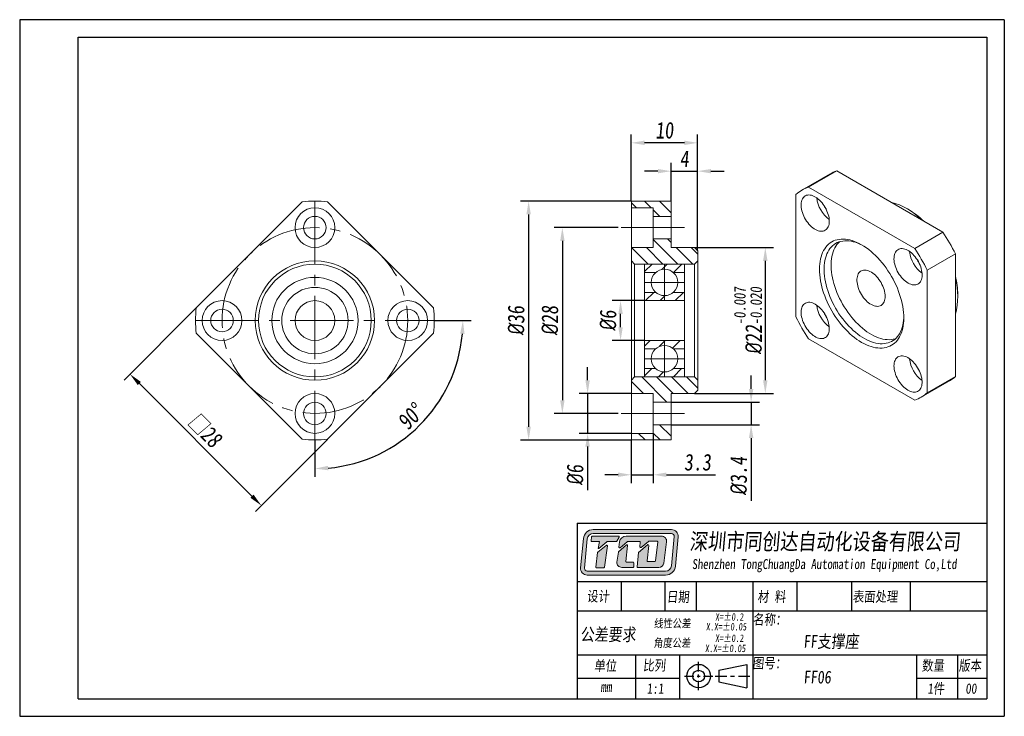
# Model space of a CAD drawing. Header units: millimetres. Extents: x 918 to 1066, y 130 to 235.
import ezdxf

# ---------------------------------------------------------------- set-up
doc = ezdxf.new("R2010")
doc.units = ezdxf.units.MM
doc.linetypes.add('CENTER2', pattern=[28.575, 19.05, -3.175, 3.175, -3.175])
doc.layers.get('0').update_dxf_attribs({"lineweight": 20})
for name, color, linetype, lineweight in [('中心线', 5, 'CENTER2', 13), ('外框', 7, 'Continuous', 25), ('文字', 3, 'Continuous', 18), ('标注', 1, 'Continuous', 13)]:
    doc.layers.add(name, color=color, linetype=linetype, lineweight=lineweight)
doc.styles.get("Standard").update_dxf_attribs({"font": 'SimSun.ttf', "width": 0.8, "oblique": 5})
doc.dimstyles.new('ISO-25', dxfattribs={"dimtxt": 2.5, "dimasz": 2, "dimexe": 1.25, "dimexo": 0, "dimtad": 1, "dimzin": 9, "dimdsep": 46, "dimtxsty": 'Standard', "dimcen": 2.5, "dimadec": 0, "dimazin": 2, "dimtfac": 1, "dimtix": 1, "dimtmove": 0, "dimatfit": 0, "dimfxl": 0, "dimarcsym": 0})
doc.dimstyles.new('ISO-25$2', dxfattribs={"dimtxt": 2.5, "dimasz": 2, "dimexe": 1.25, "dimexo": 0, "dimtad": 1, "dimzin": 9, "dimdsep": 46, "dimtxsty": 'Standard', "dimcen": 2.5, "dimadec": 0, "dimazin": 2, "dimtfac": 1, "dimtix": 1, "dimtmove": 0, "dimatfit": 0, "dimfxl": 0, "dimarcsym": 0})

# ---------------------------------------------------------------- blocks, each defined once
blk = doc.blocks.new('Y')
at = {"lineweight": 30}
for p, q in [((-4136.76, 2009.27), (-3862.74, 2009.27)), ((-4154.44, 2003.97), (-3857.44, 2003.97)), ((-4154.44, 2003.97), (-3857.44, 2003.97))]:
    blk.add_line(p, q, dxfattribs=at)
for points in [[(-3857.44, 2213.99), (-4154.44, 2213.99), (-4154.44, 2003.97)], [(-4136.76, 2009.27), (-4136.76, 2208.69), (-3862.74, 2208.69)]]:
    blk.add_lwpolyline(points, dxfattribs=at)
blk = doc.blocks.new('W')
at = {"lineweight": 30}
for p, q in [((-3857.44, 2213.99), (-3857.44, 2003.97)), ((-3857.44, 2213.99), (-3857.44, 2003.97)), ((-3862.74, 2208.69), (-3862.74, 2009.27))]:
    blk.add_line(p, q, dxfattribs=at)
blk.add_blockref('Y', (0, 0))
blk = doc.blocks.new('*D12')
at = {"layer": 'Defpoints', "color": 0, "transparency": 16777216}
for p in [(944.42, 191.57), (964.21, 171.77), (954.24, 161.8)]:
    blk.add_point(p, dxfattribs=at)
at = {"layer": '标注', "color": 0, "lineweight": -2, "transparency": 16777216}
for p, q in [((944.42, 191.57), (933.55, 180.71)), ((935.85, 180.18), (952.82, 163.21)), ((964.21, 171.77), (953.35, 160.91))]:
    blk.add_line(p, q, dxfattribs=at)
at = {"layer": '标注', "color": 0, "transparency": 16777216}
for points in [[(936.09, 180.42), (935.62, 179.94), (934.44, 181.59)], [(953.06, 163.45), (952.59, 162.97), (954.24, 161.8)]]:
    blk.add_solid(points, dxfattribs=at)
at = {"layer": '标注', "color": 0, "transparency": 16777216, "insert": (945.74, 173.1), "char_height": 2.5, "attachment_point": 5, "rotation": 315}
blk.add_mtext('□28', dxfattribs=at)
blk = doc.blocks.new('*D13')
at = {"layer": 'Defpoints', "color": 0, "transparency": 16777216}
for p in [(1010.02, 216.45), (1010.02, 207.67), (1020.02, 200.17)]:
    blk.add_point(p, dxfattribs=at)
at = {"layer": '标注', "color": 0, "lineweight": -2, "transparency": 16777216}
for p, q in [((1010.02, 207.67), (1010.02, 217.7)), ((1020.02, 200.17), (1020.02, 217.7)), ((1018.02, 216.45), (1012.02, 216.45))]:
    blk.add_line(p, q, dxfattribs=at)
at = {"layer": '标注', "color": 0, "transparency": 16777216}
for points in [[(1012.02, 216.79), (1012.02, 216.12), (1010.02, 216.45)], [(1018.02, 216.79), (1018.02, 216.12), (1020.02, 216.45)]]:
    blk.add_solid(points, dxfattribs=at)
at = {"layer": '标注', "color": 0, "transparency": 16777216, "insert": (1015.02, 218.33), "char_height": 2.5, "attachment_point": 5}
blk.add_mtext('10', dxfattribs=at)
blk = doc.blocks.new('*D14')
at = {"layer": 'Defpoints', "color": 0, "transparency": 16777216}
for p in [(1020.02, 212.18), (1016.02, 207.67), (1020.02, 200.17)]:
    blk.add_point(p, dxfattribs=at)
at = {"layer": '标注', "color": 0, "lineweight": -2, "transparency": 16777216}
for p, q in [((1016.02, 207.67), (1016.02, 213.43)), ((1020.02, 200.17), (1020.02, 213.43)), ((1014.02, 212.18), (1012.02, 212.18)), ((1016.02, 212.18), (1020.02, 212.18)), ((1022.02, 212.18), (1024.02, 212.18))]:
    blk.add_line(p, q, dxfattribs=at)
at = {"layer": '标注', "color": 0, "transparency": 16777216}
for points in [[(1014.02, 212.51), (1014.02, 211.85), (1016.02, 212.18)], [(1022.02, 212.51), (1022.02, 211.85), (1020.02, 212.18)]]:
    blk.add_solid(points, dxfattribs=at)
at = {"layer": '标注', "color": 0, "transparency": 16777216, "insert": (1018.02, 214.05), "char_height": 2.5, "attachment_point": 5}
blk.add_mtext('4', dxfattribs=at)
blk = doc.blocks.new('*D15')
at = {"layer": 'Defpoints', "color": 0, "transparency": 16777216}
for p in [(1010.02, 207.67), (994.54, 171.67), (1010.02, 171.67)]:
    blk.add_point(p, dxfattribs=at)
at = {"layer": '标注', "color": 0, "lineweight": -2, "transparency": 16777216}
for p, q in [((1010.02, 207.67), (993.29, 207.67)), ((994.54, 205.67), (994.54, 173.67)), ((1010.02, 171.67), (993.29, 171.67))]:
    blk.add_line(p, q, dxfattribs=at)
at = {"layer": '标注', "color": 0, "transparency": 16777216}
for points in [[(994.2, 205.67), (994.87, 205.67), (994.54, 207.67)], [(994.2, 173.67), (994.87, 173.67), (994.54, 171.67)]]:
    blk.add_solid(points, dxfattribs=at)
at = {"layer": '标注', "color": 0, "transparency": 16777216, "insert": (992.66, 189.67), "char_height": 2.5, "attachment_point": 5, "rotation": 90}
blk.add_mtext('{\\fISOCPEUR|b0|i0|c0|p34;%%C}36', dxfattribs=at)
blk = doc.blocks.new('*D16')
at = {"layer": 'Defpoints', "color": 0, "transparency": 16777216}
for p in [(1008.02, 203.67), (999.62, 175.67), (1008.02, 175.67)]:
    blk.add_point(p, dxfattribs=at)
at = {"layer": '标注', "color": 0, "lineweight": -2, "transparency": 16777216}
for p, q in [((1008.02, 203.67), (998.37, 203.67)), ((999.62, 201.67), (999.62, 177.67)), ((1008.02, 175.67), (998.37, 175.67))]:
    blk.add_line(p, q, dxfattribs=at)
at = {"layer": '标注', "color": 0, "transparency": 16777216}
for points in [[(999.29, 201.67), (999.96, 201.67), (999.62, 203.67)], [(999.29, 177.67), (999.96, 177.67), (999.62, 175.67)]]:
    blk.add_solid(points, dxfattribs=at)
at = {"layer": '标注', "color": 0, "transparency": 16777216, "insert": (997.75, 189.67), "char_height": 2.5, "attachment_point": 5, "rotation": 90}
blk.add_mtext('{\\fISOCPEUR|b0|i0|c0|p34;%%C}28', dxfattribs=at)
blk = doc.blocks.new('*D17')
at = {"layer": 'Defpoints', "color": 0, "transparency": 16777216}
for p in [(1019.52, 200.67), (1019.52, 178.67), (1030.22, 178.67)]:
    blk.add_point(p, dxfattribs=at)
at = {"layer": '标注', "color": 0, "lineweight": -2, "transparency": 16777216}
for p, q in [((1019.52, 200.67), (1031.47, 200.67)), ((1030.22, 198.67), (1030.22, 180.67)), ((1019.52, 178.67), (1031.47, 178.67))]:
    blk.add_line(p, q, dxfattribs=at)
at = {"layer": '标注', "color": 0, "transparency": 16777216}
for points in [[(1029.88, 198.67), (1030.55, 198.67), (1030.22, 200.67)], [(1029.88, 180.67), (1030.55, 180.67), (1030.22, 178.67)]]:
    blk.add_solid(points, dxfattribs=at)
at = {"layer": '标注', "color": 0, "transparency": 16777216, "insert": (1027.6, 189.67), "char_height": 2.5, "attachment_point": 5, "rotation": 90}
blk.add_mtext('{\\fISOCPEUR|b0|i0|c0|p34;%%C}22{\\H0.7x;\\S-0.007^ -0.020;}', dxfattribs=at)
blk = doc.blocks.new('*D18')
at = {"layer": 'Defpoints', "color": 0, "transparency": 16777216}
for p in [(1008.4, 192.67), (1012.02, 192.67), (1012.02, 186.67)]:
    blk.add_point(p, dxfattribs=at)
at = {"layer": '标注', "color": 0, "lineweight": -2, "transparency": 16777216}
for p, q in [((1012.02, 192.67), (1007.15, 192.67)), ((1008.4, 188.67), (1008.4, 190.67)), ((1012.02, 186.67), (1007.15, 186.67))]:
    blk.add_line(p, q, dxfattribs=at)
at = {"layer": '标注', "color": 0, "transparency": 16777216}
for points in [[(1008.06, 190.67), (1008.73, 190.67), (1008.4, 192.67)], [(1008.06, 188.67), (1008.73, 188.67), (1008.4, 186.67)]]:
    blk.add_solid(points, dxfattribs=at)
at = {"layer": '标注', "color": 0, "transparency": 16777216, "insert": (1006.52, 189.67), "char_height": 2.5, "attachment_point": 5, "rotation": 90}
blk.add_mtext('{\\fISOCPEUR|b0|i0|c0|p34;%%C}6', dxfattribs=at)
blk = doc.blocks.new('*D19')
at = {"layer": 'Defpoints', "color": 0, "transparency": 16777216}
for p in [(1016.02, 177.37), (1016.02, 173.97), (1028.08, 173.97)]:
    blk.add_point(p, dxfattribs=at)
at = {"layer": '标注', "color": 0, "lineweight": -2, "transparency": 16777216}
for p, q in [((1028.08, 179.37), (1028.08, 181.37)), ((1016.02, 177.37), (1029.33, 177.37)), ((1028.08, 177.37), (1028.08, 173.97)), ((1016.02, 173.97), (1029.33, 173.97)), ((1028.08, 171.97), (1028.08, 162.52))]:
    blk.add_line(p, q, dxfattribs=at)
at = {"layer": '标注', "color": 0, "transparency": 16777216}
for points in [[(1027.75, 179.37), (1028.42, 179.37), (1028.08, 177.37)], [(1027.75, 171.97), (1028.42, 171.97), (1028.08, 173.97)]]:
    blk.add_solid(points, dxfattribs=at)
at = {"layer": '标注', "color": 0, "transparency": 16777216, "insert": (1026.21, 166.25), "char_height": 2.5, "attachment_point": 5, "rotation": 90}
blk.add_mtext('{\\fISOCPEUR|b0|i0|c0|p34;%%C}3.4', dxfattribs=at)
blk = doc.blocks.new('*D20')
at = {"layer": 'Defpoints', "color": 0, "transparency": 16777216}
for p in [(1010.02, 178.67), (1003.43, 172.67), (1010.02, 172.67)]:
    blk.add_point(p, dxfattribs=at)
at = {"layer": '标注', "color": 0, "lineweight": -2, "transparency": 16777216}
for p, q in [((1003.43, 180.67), (1003.43, 182.67)), ((1010.02, 178.67), (1002.18, 178.67)), ((1003.43, 178.67), (1003.43, 172.67)), ((1010.02, 172.67), (1002.18, 172.67)), ((1003.43, 170.67), (1003.43, 164.12))]:
    blk.add_line(p, q, dxfattribs=at)
at = {"layer": '标注', "color": 0, "transparency": 16777216}
for points in [[(1003.09, 180.67), (1003.76, 180.67), (1003.43, 178.67)], [(1003.09, 170.67), (1003.76, 170.67), (1003.43, 172.67)]]:
    blk.add_solid(points, dxfattribs=at)
at = {"layer": '标注', "color": 0, "transparency": 16777216, "insert": (1001.55, 166.4), "char_height": 2.5, "attachment_point": 5, "rotation": 90}
blk.add_mtext('{\\fISOCPEUR|b0|i0|c0|p34;%%C}6', dxfattribs=at)
blk = doc.blocks.new('*D21')
at = {"layer": 'Defpoints', "color": 0, "transparency": 16777216}
for p in [(1013.32, 172.67), (1010.02, 171.67), (1010.02, 166.43)]:
    blk.add_point(p, dxfattribs=at)
at = {"layer": '标注', "color": 0, "lineweight": -2, "transparency": 16777216}
for p, q in [((1013.32, 172.67), (1013.32, 165.18)), ((1010.02, 171.67), (1010.02, 165.18)), ((1008.02, 166.43), (1006.02, 166.43)), ((1010.02, 166.43), (1013.32, 166.43)), ((1015.32, 166.43), (1022.71, 166.43))]:
    blk.add_line(p, q, dxfattribs=at)
at = {"layer": '标注', "color": 0, "transparency": 16777216}
for points in [[(1008.02, 166.77), (1008.02, 166.1), (1010.02, 166.43)], [(1015.32, 166.77), (1015.32, 166.1), (1013.32, 166.43)]]:
    blk.add_solid(points, dxfattribs=at)
at = {"layer": '标注', "color": 0, "transparency": 16777216, "insert": (1020.01, 168.31), "char_height": 2.5, "attachment_point": 5}
blk.add_mtext('3.3', dxfattribs=at)
blk = doc.blocks.new('*D22')
at = {"layer": 'Defpoints', "color": 0, "transparency": 16777216}
for p in [(962.32, 207.67), (944.32, 189.67), (980.32, 189.67), (962.32, 171.67), (973.47, 170.35)]:
    blk.add_point(p, dxfattribs=at)
at = {"layer": '标注', "color": 0, "lineweight": -2, "transparency": 16777216}
for p, q in [((980.32, 189.67), (985.88, 189.67)), ((962.32, 171.67), (962.32, 166.11))]:
    blk.add_line(p, q, dxfattribs=at)
blk.add_arc((962.32, 189.67), 22.32, 275.1365, 354.8635, dxfattribs=at)
at = {"layer": '标注', "color": 0, "transparency": 16777216}
for points in [[(984.21, 187.69), (984.88, 187.66), (984.63, 189.67)], [(964.33, 167.11), (964.3, 167.78), (962.32, 167.36)]]:
    blk.add_solid(points, dxfattribs=at)
at = {"layer": '标注', "color": 0, "transparency": 16777216, "insert": (976.77, 175.22), "char_height": 2.5, "attachment_point": 5, "rotation": 45}
blk.add_mtext('90°', dxfattribs=at)

msp = doc.modelspace()

# ---------------------------------------------------------------- hatches: boundary and pattern name
at = {"layer": '文字'}
h = msp.add_hatch(color=256, dxfattribs=at)
h.dxf.hatch_style = 1
h.paths.add_polyline_path([(1016.08, 158.168), (1004.279, 158.168, 0.3871904), (1002.788, 156.81), (1002.376, 152.398, 0.4417631), (1003.37, 151.307), (1015.178, 151.307, 0.3876272), (1016.668, 152.668), (1017.074, 157.079, 0.4413093)])
h.paths.add_polyline_path([(1016.08, 157.569, -0.4413093), (1016.477, 157.134), (1016.072, 152.722, -0.3876272), (1015.178, 151.906), (1003.37, 151.906, -0.4417631), (1002.972, 152.343), (1003.384, 156.755, -0.3871904), (1004.279, 157.569)], flags=16)
h.paths.add_polyline_path([(1008.095, 157.185, -0.5692565), (1008.183, 157.038), (1007.848, 156.421, -0.2751589), (1007.76, 156.369), (1006.415, 156.369, 0.1785487), (1006.35, 156.345), (1005.129, 155.302), (1005.043, 155.302), (1005.238, 156.37), (1004.053, 156.37, -0.4551699), (1003.954, 156.484), (1004.038, 157.089, -0.3736999), (1004.136, 157.175)], flags=0)
h.paths.add_polyline_path([(1006.247, 155.793, -0.6728841), (1006.407, 155.701), (1005.975, 152.5, -0.3754282), (1005.876, 152.413), (1004.784, 152.413, -0.4451596), (1004.685, 152.523), (1004.914, 154.711, -0.2032664), (1004.952, 154.779)], flags=0)
h.paths.add_polyline_path([(1009.242, 157.185), (1014.585, 157.185, -0.4535474), (1015.327, 156.338), (1014.898, 153.123, -0.3759441), (1014.157, 152.473), (1010.989, 152.473, -0.443757), (1010.889, 152.583), (1011.103, 154.716), (1012.474, 155.88, -0.6781546), (1012.638, 155.793), (1012.384, 153.47, 0.4464345), (1012.483, 153.36), (1013.543, 153.36, 0.3783283), (1013.642, 153.447), (1013.998, 156.301, 0.4510331), (1013.899, 156.413), (1012.652, 156.413, 0.1736567), (1012.588, 156.39), (1011.481, 155.48, -0.6630003), (1011.318, 155.565), (1011.375, 156.252, 0.4388203), (1011.276, 156.36), (1009.46, 156.36, 0.1753949), (1009.396, 156.337), (1008.316, 155.437, -0.6807563), (1008.153, 155.526), (1008.252, 156.312, -0.3779258)], flags=0)
h.paths.add_polyline_path([(1008.096, 154.814), (1009.303, 155.874, -0.6841835), (1009.468, 155.788), (1009.206, 153.377, 0.4462884), (1009.305, 153.267), (1010.273, 153.267, -0.4142136), (1010.373, 153.167), (1010.373, 152.573, -0.4142136), (1010.273, 152.473), (1008.58, 152.473, -0.4294817), (1007.832, 153.261), (1008.063, 154.754, -0.1758286)], flags=0)
h.paths.add_polyline_path([(1008.183, 157.038, 0.5692565), (1008.095, 157.185), (1004.136, 157.175, 0.3736999), (1004.038, 157.089), (1003.954, 156.484, 0.4551699), (1004.053, 156.37), (1005.238, 156.37), (1005.043, 155.302), (1005.129, 155.302), (1006.35, 156.345, -0.1785487), (1006.415, 156.369), (1007.76, 156.369, 0.2751589), (1007.848, 156.421)], flags=0)
h.paths.add_polyline_path([(1006.407, 155.701, 0.6728841), (1006.247, 155.793), (1004.952, 154.779, 0.2032664), (1004.914, 154.711), (1004.685, 152.523, 0.4451596), (1004.784, 152.413), (1005.876, 152.413, 0.3754282), (1005.975, 152.5)], flags=0)
h.paths.add_polyline_path([(1009.468, 155.788, 0.6841835), (1009.303, 155.874), (1008.096, 154.814, 0.1758286), (1008.063, 154.754), (1007.832, 153.261, 0.4294817), (1008.58, 152.473), (1010.273, 152.473, 0.4142136), (1010.373, 152.573), (1010.373, 153.167, 0.4142136), (1010.273, 153.267), (1009.305, 153.267, -0.4462884), (1009.206, 153.377)], flags=0)
h.paths.add_polyline_path([(1014.585, 157.185), (1009.242, 157.185, 0.3779258), (1008.252, 156.312), (1008.153, 155.526, 0.6807563), (1008.316, 155.437), (1009.396, 156.337, -0.1753949), (1009.46, 156.36), (1011.276, 156.36, -0.4388203), (1011.375, 156.252), (1011.318, 155.565, 0.6630003), (1011.481, 155.48), (1012.588, 156.39, -0.1736567), (1012.652, 156.413), (1013.899, 156.413, -0.4510331), (1013.998, 156.301), (1013.642, 153.447, -0.3783283), (1013.543, 153.36), (1012.483, 153.36, -0.4464345), (1012.384, 153.47), (1012.638, 155.793, 0.6781546), (1012.474, 155.88), (1011.103, 154.716), (1010.889, 152.583, 0.443757), (1010.989, 152.473), (1014.157, 152.473, 0.3759441), (1014.898, 153.123), (1015.327, 156.338, 0.4535474)], flags=0)
h = msp.add_hatch(color=256, dxfattribs=at)
h.dxf.hatch_style = 1
h.paths.add_polyline_path([(1008.183, 157.038, 0.5692565), (1008.095, 157.185), (1004.136, 157.175, 0.3736999), (1004.038, 157.089), (1003.954, 156.484, 0.4551699), (1004.053, 156.37), (1005.238, 156.37), (1005.043, 155.302), (1005.129, 155.302), (1006.35, 156.345, -0.1785487), (1006.415, 156.369), (1007.76, 156.369, 0.2751589), (1007.848, 156.421)])
h.paths.add_polyline_path([(1006.407, 155.701, 0.6728841), (1006.247, 155.793), (1004.952, 154.779, 0.2032664), (1004.914, 154.711), (1004.685, 152.523, 0.4451596), (1004.784, 152.413), (1005.876, 152.413, 0.3754282), (1005.975, 152.5)])
h.paths.add_polyline_path([(1009.468, 155.788, 0.6841835), (1009.303, 155.874), (1008.096, 154.814, 0.1758286), (1008.063, 154.754), (1007.832, 153.261, 0.4294817), (1008.58, 152.473), (1010.273, 152.473, 0.4142136), (1010.373, 152.573), (1010.373, 153.167, 0.4142136), (1010.273, 153.267), (1009.305, 153.267, -0.4462884), (1009.206, 153.377)])
h.paths.add_polyline_path([(1014.585, 157.185), (1009.242, 157.185, 0.3779258), (1008.252, 156.312), (1008.153, 155.526, 0.6807563), (1008.316, 155.437), (1009.396, 156.337, -0.1753949), (1009.46, 156.36), (1011.276, 156.36, -0.4388203), (1011.375, 156.252), (1011.318, 155.565, 0.6630003), (1011.481, 155.48), (1012.588, 156.39, -0.1736567), (1012.652, 156.413), (1013.899, 156.413, -0.4510331), (1013.998, 156.301), (1013.642, 153.447, -0.3783283), (1013.543, 153.36), (1012.483, 153.36, -0.4464345), (1012.384, 153.47), (1012.638, 155.793, 0.6781546), (1012.474, 155.88), (1011.103, 154.716), (1010.889, 152.583, 0.443757), (1010.989, 152.473), (1014.157, 152.473, 0.3759441), (1014.898, 153.123), (1015.327, 156.338, 0.4535474)])
at = {"layer": '标注'}
h = msp.add_hatch(dxfattribs=at)
h.set_pattern_fill('ANSI31', color=2, scale=0.5, angle=90)
h.set_pattern_definition([(135, (-142.2386, -41.2336), (-1.122532, -1.122532), [])])
h.paths.add_polyline_path([(1013.322, 205.372), (1016.022, 205.372), (1016.022, 207.672), (1010.022, 207.672), (1010.022, 206.672), (1013.322, 206.672)])
h.paths.add_polyline_path([(1013.322, 200.672), (1010.022, 200.672), (1010.022, 198.672), (1010.522, 198.172), (1012.022, 198.172), (1019.522, 198.172), (1020.022, 198.672), (1020.022, 200.172), (1019.522, 200.672), (1016.022, 200.672), (1016.022, 201.972), (1013.322, 201.972)])
h.paths.add_polyline_path([(1012.022, 181.172), (1010.522, 181.172), (1010.022, 180.672), (1010.022, 178.672), (1013.322, 178.672), (1013.322, 177.372), (1016.022, 177.372), (1016.022, 178.672), (1019.522, 178.672), (1020.022, 179.172), (1020.022, 180.672), (1019.522, 181.172)])
h.paths.add_polyline_path([(1013.322, 172.672), (1010.022, 172.672), (1010.022, 171.672), (1016.022, 171.672), (1016.022, 173.972), (1013.322, 173.972)])
h = msp.add_hatch(dxfattribs=at)
h.set_pattern_fill('ANSI31', color=2, scale=0.5)
h.set_pattern_definition([(45, (-142.2386, -41.2336), (-1.122532, 1.122532), [])])
h.paths.add_polyline_path([(1015.022, 198.172), (1012.022, 198.172), (1012.022, 196.922), (1013.699, 196.922, -0.1826758), (1015.022, 197.422)])
h.paths.add_polyline_path([(1018.022, 198.172), (1015.022, 198.172), (1015.022, 197.422, -0.1826758), (1016.344, 196.922), (1018.022, 196.922)])
h.paths.add_polyline_path([(1018.022, 193.922), (1016.344, 193.922, -0.1826758), (1015.022, 193.422), (1015.022, 192.672), (1018.022, 192.672)])
h.paths.add_polyline_path([(1015.022, 193.422, -0.1826758), (1013.699, 193.922), (1012.022, 193.922), (1012.022, 192.672), (1015.022, 192.672)])
h.paths.add_polyline_path([(1015.022, 186.672), (1012.022, 186.672), (1012.022, 185.422), (1013.699, 185.422, -0.1826758), (1015.022, 185.922)])
h.paths.add_polyline_path([(1018.022, 186.672), (1015.022, 186.672), (1015.022, 185.922, -0.1826758), (1016.344, 185.422), (1018.022, 185.422)])
h.paths.add_polyline_path([(1018.022, 182.422), (1016.344, 182.422, -0.1826758), (1015.022, 181.922), (1015.022, 181.172), (1018.022, 181.172)])
h.paths.add_polyline_path([(1015.022, 181.922, -0.1826758), (1013.699, 182.422), (1012.022, 182.422), (1012.022, 181.172), (1015.022, 181.172)])

# ---------------------------------------------------------------- linework, layer by layer
at = {"color": 7, "linetype": 'Continuous', "lineweight": 15}
for p, q in [((1039.985, 211.77), (1035.742, 209.321)), ((1036.741, 209.782), (1040.984, 212.231)), ((1056.984, 202.995), (1040.984, 212.231)), ((1052.741, 200.545), (1036.741, 209.782)), ((1034.842, 208.685), (1034.842, 190.209)), ((960.416, 207.572), (944.416, 191.572)), ((980.215, 191.572), (964.215, 207.572)), ((1010.022, 207.672), (1016.022, 207.672)), ((1010.022, 207.672), (1010.022, 206.672)), ((1013.322, 206.672), (1010.022, 206.672)), ((1010.022, 206.672), (1010.022, 200.672)), ((1013.322, 206.672), (1013.322, 205.372)), ((1016.022, 207.672), (1016.022, 205.372)), ((1051.813, 206.387), (1051.46, 206.591)), ((1016.022, 205.372), (1013.322, 205.372)), ((1013.322, 201.972), (1013.322, 205.372)), ((1016.022, 205.372), (1016.022, 201.972)), ((1013.322, 201.972), (1013.322, 200.672)), ((1013.322, 201.972), (1016.022, 201.972)), ((1016.022, 201.972), (1016.022, 200.672)), ((1052.741, 200.545), (1056.984, 202.995)), ((1010.022, 200.672), (1013.322, 200.672)), ((1010.022, 200.672), (1010.022, 198.672)), ((1016.022, 200.672), (1019.522, 200.672)), ((1020.022, 200.172), (1019.522, 200.672)), ((1020.022, 198.672), (1020.022, 200.172)), ((1054.641, 197.255), (1058.883, 199.705)), ((1058.883, 181.228), (1058.883, 199.705)), ((1010.022, 198.672), (1010.522, 198.172)), ((1010.022, 180.672), (1010.022, 198.672)), ((1010.522, 198.172), (1010.522, 181.172)), ((1012.022, 198.172), (1010.522, 198.172)), ((1019.522, 198.172), (1012.022, 198.172)), ((1012.022, 198.172), (1012.022, 192.672)), ((1018.022, 192.672), (1018.022, 198.172)), ((1019.522, 198.172), (1020.022, 198.672)), ((1019.522, 181.172), (1019.522, 198.172)), ((1020.022, 198.672), (1020.022, 180.672)), ((1013.699, 196.922), (1012.022, 196.922)), ((1018.022, 196.922), (1016.344, 196.922)), ((1054.641, 178.779), (1054.641, 197.255)), ((1013.699, 193.922), (1012.022, 193.922)), ((1018.022, 193.922), (1016.344, 193.922)), ((1059.237, 193.12), (1059.237, 193.528)), ((1018.022, 192.672), (1012.022, 192.672)), ((1012.022, 186.672), (1012.022, 192.672)), ((1018.022, 192.672), (1018.022, 186.672)), ((944.416, 187.773), (960.416, 171.773)), ((964.215, 171.773), (980.215, 187.773)), ((1012.022, 186.672), (1018.022, 186.672)), ((1012.022, 186.672), (1012.022, 181.172)), ((1018.022, 181.172), (1018.022, 186.672)), ((1036.741, 186.919), (1052.741, 177.682)), ((1013.699, 185.422), (1012.022, 185.422)), ((1018.022, 185.422), (1016.344, 185.422)), ((1010.522, 181.172), (1010.022, 180.672)), ((1010.522, 181.172), (1012.022, 181.172)), ((1013.699, 182.422), (1012.022, 182.422)), ((1012.022, 181.172), (1019.522, 181.172)), ((1018.022, 182.422), (1016.344, 182.422)), ((1020.022, 180.672), (1019.522, 181.172)), ((1054.641, 178.779), (1058.883, 181.228)), ((1010.022, 180.672), (1010.022, 178.672)), ((1020.022, 179.172), (1020.022, 180.672)), ((1053.74, 178.143), (1057.983, 180.592)), ((1013.322, 178.672), (1010.022, 178.672)), ((1010.022, 178.672), (1010.022, 172.672)), ((1013.322, 178.672), (1013.322, 177.372)), ((1019.522, 178.672), (1016.022, 178.672)), ((1016.022, 178.672), (1016.022, 177.372)), ((1019.522, 178.672), (1020.022, 179.172)), ((1016.022, 177.372), (1013.322, 177.372)), ((1013.322, 173.972), (1013.322, 177.372)), ((1016.022, 177.372), (1016.022, 173.972)), ((1013.322, 173.972), (1016.022, 173.972)), ((1013.322, 173.972), (1013.322, 172.672)), ((1016.022, 173.972), (1016.022, 171.672)), ((1010.022, 172.672), (1013.322, 172.672)), ((1010.022, 172.672), (1010.022, 171.672)), ((1010.022, 171.672), (1016.022, 171.672))]:
    msp.add_line(p, q, dxfattribs=at)
at = {"color": 7, "linetype": 'Continuous', "lineweight": 15, "flags": 128}
for points in [[(1039.863, 204.632), (1039.853, 204.874), (1039.823, 205.125), (1039.774, 205.383), (1039.706, 205.646), (1039.62, 205.91), (1039.516, 206.174), (1039.395, 206.436), (1039.259, 206.691), (1039.109, 206.939), (1038.946, 207.177), (1038.772, 207.402), (1038.588, 207.613), (1038.397, 207.808), (1038.199, 207.984), (1037.997, 208.141), (1037.792, 208.276), (1037.588, 208.388), (1037.384, 208.477), (1037.184, 208.542), (1036.989, 208.581), (1036.801, 208.595), (1036.622, 208.583), (1036.453, 208.546), (1036.297, 208.484), (1036.153, 208.397), (1036.025, 208.287), (1035.913, 208.154), (1035.817, 207.999), (1035.74, 207.825), (1035.682, 207.632), (1035.642, 207.422), (1035.622, 207.198), (1035.622, 206.961), (1035.642, 206.714), (1035.682, 206.459), (1035.74, 206.199), (1035.817, 205.935), (1035.913, 205.67), (1036.025, 205.407), (1036.153, 205.149), (1036.297, 204.897), (1036.453, 204.654), (1036.622, 204.422), (1036.801, 204.203), (1036.989, 204), (1037.184, 203.815), (1037.384, 203.648), (1037.588, 203.502), (1037.792, 203.378), (1037.997, 203.277), (1038.199, 203.2), (1038.397, 203.148), (1038.588, 203.122), (1038.772, 203.12), (1038.946, 203.145), (1039.109, 203.194), (1039.259, 203.269), (1039.395, 203.368), (1039.516, 203.49), (1039.62, 203.634), (1039.706, 203.798), (1039.774, 203.982), (1039.823, 204.184), (1039.853, 204.401), (1039.863, 204.632)], [(1051.105, 190.058), (1051.095, 189.652), (1051.065, 189.258), (1051.015, 188.879), (1050.946, 188.515), (1050.856, 188.167), (1050.748, 187.837), (1050.621, 187.526), (1050.475, 187.233), (1050.311, 186.962), (1050.13, 186.711), (1049.931, 186.483), (1049.717, 186.278), (1049.486, 186.096), (1049.241, 185.938), (1048.982, 185.804), (1048.709, 185.696), (1048.424, 185.613), (1048.127, 185.555), (1047.82, 185.523), (1047.502, 185.517), (1047.177, 185.537), (1046.843, 185.582), (1046.503, 185.653), (1046.157, 185.75), (1045.807, 185.872), (1045.454, 186.018), (1045.098, 186.189), (1044.741, 186.383), (1044.384, 186.601), (1044.029, 186.841), (1043.675, 187.102), (1043.325, 187.385), (1042.979, 187.687), (1042.639, 188.009), (1042.306, 188.348), (1041.98, 188.705), (1041.663, 189.077), (1041.355, 189.464), (1041.059, 189.865), (1040.773, 190.277), (1040.501, 190.7), (1040.241, 191.133), (1039.996, 191.575), (1039.766, 192.022), (1039.551, 192.476), (1039.353, 192.933), (1039.171, 193.393), (1039.007, 193.853), (1038.862, 194.314), (1038.734, 194.773), (1038.626, 195.228), (1038.537, 195.678), (1038.467, 196.123), (1038.417, 196.56), (1038.387, 196.988), (1038.377, 197.406), (1038.387, 197.812), (1038.417, 198.206), (1038.467, 198.585), (1038.537, 198.949), (1038.626, 199.297), (1038.734, 199.627), (1038.862, 199.939), (1039.007, 200.231), (1039.171, 200.502), (1039.353, 200.753), (1039.551, 200.981), (1039.766, 201.186), (1039.996, 201.368), (1040.241, 201.526), (1040.501, 201.66), (1040.773, 201.768), (1041.059, 201.851), (1041.355, 201.909), (1041.663, 201.941), (1041.98, 201.947), (1042.306, 201.927), (1042.639, 201.882), (1042.979, 201.811), (1043.325, 201.714), (1043.675, 201.592), (1044.029, 201.446), (1044.384, 201.275), (1044.741, 201.081), (1045.098, 200.863), (1045.454, 200.623), (1045.807, 200.362), (1046.157, 200.079), (1046.503, 199.777), (1046.843, 199.455), (1047.177, 199.116), (1047.502, 198.759), (1047.82, 198.387), (1048.127, 198), (1048.424, 197.6), (1048.709, 197.187), (1048.982, 196.764), (1049.241, 196.331), (1049.486, 195.89), (1049.717, 195.442), (1049.931, 194.988), (1050.13, 194.531), (1050.311, 194.071), (1050.475, 193.611), (1050.621, 193.15), (1050.748, 192.692), (1050.856, 192.236), (1050.946, 191.786), (1051.015, 191.341), (1051.065, 190.904), (1051.095, 190.476), (1051.105, 190.058)], [(1044.921, 200.974), (1044.835, 201.02), (1044.489, 201.191), (1044.146, 201.337), (1043.806, 201.459), (1043.47, 201.556), (1043.139, 201.628), (1042.815, 201.674), (1042.498, 201.695), (1042.19, 201.689), (1041.892, 201.658), (1041.604, 201.601), (1041.328, 201.519), (1041.064, 201.412), (1040.814, 201.279), (1040.578, 201.123), (1040.357, 200.942), (1040.152, 200.739), (1039.963, 200.512), (1039.791, 200.264), (1039.637, 199.995), (1039.501, 199.705), (1039.384, 199.397), (1039.285, 199.07), (1039.206, 198.726), (1039.147, 198.367), (1039.107, 197.992), (1039.087, 197.604), (1039.087, 197.204), (1039.107, 196.794), (1039.147, 196.373), (1039.206, 195.945), (1039.285, 195.51), (1039.384, 195.069), (1039.501, 194.625), (1039.637, 194.179), (1039.791, 193.731), (1039.963, 193.285), (1040.152, 192.84), (1040.357, 192.4), (1040.578, 191.964), (1040.814, 191.535), (1041.064, 191.114), (1041.328, 190.702), (1041.604, 190.301), (1041.892, 189.912), (1042.19, 189.537), (1042.498, 189.176), (1042.815, 188.831), (1043.139, 188.502), (1043.47, 188.192), (1043.806, 187.901), (1044.146, 187.63), (1044.489, 187.38), (1044.835, 187.152), (1045.181, 186.946), (1045.527, 186.764), (1045.872, 186.605), (1046.214, 186.471), (1046.553, 186.361), (1046.886, 186.277), (1047.214, 186.218), (1047.534, 186.185), (1047.847, 186.177), (1048.15, 186.195), (1048.443, 186.239), (1048.725, 186.309), (1048.995, 186.404), (1049.252, 186.524), (1049.495, 186.668), (1049.724, 186.837), (1049.937, 187.029), (1050.134, 187.244), (1050.314, 187.482), (1050.477, 187.74), (1050.622, 188.02), (1050.749, 188.319), (1050.857, 188.637), (1050.946, 188.972), (1051.016, 189.324), (1051.065, 189.691), (1051.095, 190.072), (1051.103, 190.267)], [(1041.409, 201.546), (1041.213, 201.351), (1041.024, 201.124), (1040.852, 200.876), (1040.698, 200.607), (1040.562, 200.318), (1040.445, 200.009), (1040.346, 199.682), (1040.267, 199.339), (1040.207, 198.979), (1040.167, 198.605), (1040.147, 198.217), (1040.147, 197.817), (1040.167, 197.406), (1040.207, 196.985), (1040.267, 196.557), (1040.346, 196.122), (1040.445, 195.681), (1040.562, 195.237), (1040.698, 194.791), (1040.852, 194.344), (1041.024, 193.897), (1041.213, 193.453), (1041.418, 193.012), (1041.639, 192.576), (1041.875, 192.147), (1042.125, 191.726), (1042.389, 191.314), (1042.665, 190.913), (1042.952, 190.525), (1043.251, 190.149), (1043.559, 189.788), (1043.875, 189.443), (1044.2, 189.115), (1044.53, 188.805), (1044.866, 188.514), (1045.207, 188.243), (1045.55, 187.993), (1045.896, 187.764), (1046.242, 187.559), (1046.588, 187.376), (1046.933, 187.217), (1047.275, 187.083), (1047.613, 186.974), (1047.947, 186.889), (1048.274, 186.83), (1048.595, 186.797), (1048.907, 186.789), (1049.21, 186.808), (1049.504, 186.852), (1049.786, 186.921), (1049.842, 186.938)], [(1051.741, 195.325), (1051.946, 195.218), (1052.149, 195.135), (1052.348, 195.077), (1052.541, 195.044), (1052.727, 195.036), (1052.904, 195.054), (1053.07, 195.098), (1053.223, 195.166), (1053.363, 195.259), (1053.487, 195.375), (1053.595, 195.514), (1053.686, 195.673), (1053.759, 195.853), (1053.813, 196.05), (1053.847, 196.263), (1053.862, 196.491), (1053.857, 196.73), (1053.832, 196.98), (1053.788, 197.236), (1053.725, 197.498), (1053.643, 197.762), (1053.543, 198.027), (1053.427, 198.289), (1053.295, 198.546), (1053.148, 198.796), (1052.988, 199.036), (1052.817, 199.265), (1052.635, 199.48), (1052.445, 199.679), (1052.249, 199.86), (1052.048, 200.021), (1051.844, 200.162), (1051.639, 200.28), (1051.435, 200.375), (1051.234, 200.446), (1051.037, 200.492), (1050.847, 200.512), (1050.666, 200.507), (1050.494, 200.476), (1050.334, 200.42), (1050.188, 200.339), (1050.056, 200.235), (1049.939, 200.107), (1049.84, 199.958), (1049.758, 199.788), (1049.694, 199.6), (1049.65, 199.394), (1049.625, 199.173), (1049.62, 198.939), (1049.635, 198.695), (1049.67, 198.442), (1049.724, 198.182), (1049.796, 197.919), (1049.887, 197.654), (1049.995, 197.391), (1050.12, 197.131), (1050.259, 196.877), (1050.413, 196.631), (1050.579, 196.396), (1050.755, 196.174), (1050.941, 195.967), (1051.135, 195.777), (1051.334, 195.606), (1051.536, 195.454), (1051.741, 195.325)], [(1048.277, 193.324), (1048.267, 193.093), (1048.237, 192.876), (1048.188, 192.675), (1048.12, 192.491), (1048.034, 192.326), (1047.93, 192.182), (1047.809, 192.06), (1047.673, 191.961), (1047.523, 191.886), (1047.36, 191.837), (1047.186, 191.812), (1047.003, 191.814), (1046.811, 191.84), (1046.613, 191.892), (1046.411, 191.969), (1046.207, 192.07), (1046.002, 192.194), (1045.798, 192.34), (1045.598, 192.507), (1045.403, 192.692), (1045.215, 192.895), (1045.036, 193.114), (1044.867, 193.346), (1044.711, 193.589), (1044.568, 193.841), (1044.439, 194.099), (1044.327, 194.362), (1044.232, 194.627), (1044.154, 194.891), (1044.096, 195.151), (1044.056, 195.406), (1044.037, 195.653), (1044.037, 195.89), (1044.056, 196.114), (1044.096, 196.324), (1044.154, 196.517), (1044.232, 196.691), (1044.327, 196.846), (1044.439, 196.979), (1044.568, 197.089), (1044.711, 197.176), (1044.867, 197.238), (1045.036, 197.275), (1045.215, 197.287), (1045.403, 197.273), (1045.598, 197.234), (1045.798, 197.169), (1046.002, 197.08), (1046.207, 196.968), (1046.411, 196.833), (1046.613, 196.676), (1046.811, 196.5), (1047.003, 196.305), (1047.186, 196.094), (1047.36, 195.869), (1047.523, 195.631), (1047.673, 195.383), (1047.809, 195.128), (1047.93, 194.867), (1048.034, 194.603), (1048.12, 194.338), (1048.188, 194.075), (1048.237, 193.817), (1048.267, 193.566), (1048.277, 193.324)], [(1037.741, 192.139), (1037.536, 192.246), (1037.334, 192.329), (1037.135, 192.387), (1036.941, 192.42), (1036.755, 192.428), (1036.579, 192.41), (1036.413, 192.366), (1036.259, 192.298), (1036.12, 192.205), (1035.995, 192.089), (1035.887, 191.95), (1035.796, 191.791), (1035.724, 191.611), (1035.67, 191.414), (1035.635, 191.201), (1035.62, 190.973), (1035.625, 190.734), (1035.65, 190.484), (1035.694, 190.228), (1035.758, 189.966), (1035.84, 189.702), (1035.939, 189.437), (1036.056, 189.175), (1036.188, 188.918), (1036.334, 188.668), (1036.494, 188.428), (1036.666, 188.199), (1036.847, 187.984), (1037.037, 187.785), (1037.234, 187.604), (1037.435, 187.443), (1037.639, 187.302), (1037.844, 187.184), (1038.048, 187.089), (1038.249, 187.018), (1038.445, 186.972), (1038.635, 186.952), (1038.817, 186.957), (1038.988, 186.988), (1039.148, 187.044), (1039.295, 187.125), (1039.427, 187.229), (1039.543, 187.357), (1039.643, 187.506), (1039.725, 187.676), (1039.788, 187.865), (1039.832, 188.07), (1039.857, 188.291), (1039.862, 188.525), (1039.847, 188.769), (1039.813, 189.023), (1039.759, 189.282), (1039.686, 189.545), (1039.595, 189.81), (1039.487, 190.073), (1039.363, 190.333), (1039.223, 190.587), (1039.07, 190.833), (1038.904, 191.068), (1038.727, 191.29), (1038.541, 191.497), (1038.348, 191.687), (1038.149, 191.858), (1037.946, 192.01), (1037.741, 192.139)], [(1049.62, 182.832), (1049.63, 182.59), (1049.659, 182.339), (1049.708, 182.081), (1049.776, 181.818), (1049.863, 181.554), (1049.967, 181.29), (1050.087, 181.029), (1050.223, 180.773), (1050.373, 180.525), (1050.536, 180.287), (1050.71, 180.062), (1050.894, 179.851), (1051.086, 179.656), (1051.283, 179.48), (1051.485, 179.324), (1051.69, 179.188), (1051.895, 179.076), (1052.098, 178.987), (1052.298, 178.922), (1052.493, 178.883), (1052.681, 178.869), (1052.86, 178.881), (1053.029, 178.918), (1053.186, 178.98), (1053.329, 179.067), (1053.457, 179.177), (1053.57, 179.31), (1053.665, 179.465), (1053.742, 179.639), (1053.801, 179.832), (1053.84, 180.042), (1053.86, 180.266), (1053.86, 180.503), (1053.84, 180.75), (1053.801, 181.005), (1053.742, 181.266), (1053.665, 181.529), (1053.57, 181.794), (1053.457, 182.057), (1053.329, 182.315), (1053.186, 182.567), (1053.029, 182.811), (1052.86, 183.042), (1052.681, 183.261), (1052.493, 183.464), (1052.298, 183.65), (1052.098, 183.816), (1051.895, 183.962), (1051.69, 184.086), (1051.485, 184.187), (1051.283, 184.264), (1051.086, 184.316), (1050.894, 184.343), (1050.71, 184.344), (1050.536, 184.319), (1050.373, 184.27), (1050.223, 184.195), (1050.087, 184.096), (1049.967, 183.974), (1049.863, 183.83), (1049.776, 183.666), (1049.708, 183.482), (1049.659, 183.28), (1049.63, 183.063), (1049.62, 182.832)]]:
    msp.add_lwpolyline(points, dxfattribs=at)
at = {"color": 7, "linetype": 'Continuous', "lineweight": 15}
for centre, radius in [((962.315, 203.672), 3), ((962.315, 203.672), 1.7), ((962.315, 189.672), 9), ((962.315, 189.672), 8.5), ((962.315, 189.672), 6.5), ((1015.022, 195.422), 2), ((962.315, 189.672), 5), ((948.315, 189.672), 3), ((962.315, 189.672), 3), ((976.315, 189.672), 3), ((948.315, 189.672), 1.7), ((976.315, 189.672), 1.7), ((1015.022, 183.922), 2), ((962.315, 175.672), 3), ((962.315, 175.672), 1.7)]:
    msp.add_circle(centre, radius, dxfattribs=at)
for centre, radius, start, end in [((1043.012, 206.52), 6.061, 109.55623, 119.97445), ((1038.762, 204.09), 6.04, 109.54304, 130.46771), ((1042.666, 208.7), 4.732, 186.51113, 233.4835), ((962.315, 189.672), 18, 83.94244, 96.05756), ((1041.762, 208.178), 2.93, 204.73151, 215.26311), ((1046.51, 197.611), 10.254, 44.87766, 75.12772), ((1045.509, 195.717), 12.394, 46.28043, 59.42389), ((1031.044, 185.825), 31.108, 26.49922, 33.50078), ((1026.801, 183.376), 31.108, 26.49922, 33.50078), ((1056.667, 200.618), 4.733, 186.51578, 233.47884), ((1055.762, 200.096), 2.93, 204.73151, 215.26311), ((1047.165, 193.445), 12.072, 0.39422, 13.90644), ((1048.983, 193.324), 10.256, 344.8686, 15.1314), ((962.315, 189.672), 18, 173.94244, 186.05756), ((962.315, 189.672), 18, 353.94244, 6.05756), ((1042.665, 192.532), 4.73, 186.50183, 233.49279), ((1062.681, 204.089), 31.108, 206.49922, 213.50078), ((1041.762, 192.011), 2.93, 204.73151, 215.26311), ((1056.662, 184.448), 4.727, 186.48789, 233.50674), ((1055.762, 183.929), 2.93, 204.73151, 215.26311), ((1054.953, 185.837), 6.057, 300.0173, 310.45731), ((1050.721, 183.374), 6.04, 289.54304, 310.46771), ((962.315, 189.672), 18, 263.94244, 276.05756)]:
    msp.add_arc(centre, radius, start, end, dxfattribs=at)
at = {"layer": '中心线', "ltscale": 0.5}
for p, q in [((962.315, 207.672), (962.315, 171.672)), ((1018.022, 203.672), (1008.022, 203.672)), ((944.315, 189.672), (980.315, 189.672)), ((1018.022, 175.672), (1008.022, 175.672))]:
    msp.add_line(p, q, dxfattribs=at)
at = {"layer": '中心线'}
for p, q in [((1015.022, 192.672), (1015.022, 198.172)), ((1018.022, 195.422), (1012.022, 195.422)), ((1015.022, 186.672), (1015.022, 181.172)), ((1018.022, 183.922), (1012.022, 183.922))]:
    msp.add_line(p, q, dxfattribs=at)
at = {"layer": '中心线', "ltscale": 0.5}
msp.add_circle((962.315, 189.672), 14, dxfattribs=at)
at = {"layer": '文字', "lineweight": 30}
for p, q in [((1001.848, 159.152), (1063.601, 159.152)), ((1001.848, 159.152), (1001.848, 132.686)), ((1001.848, 150.33), (1063.601, 150.33)), ((1008.498, 150.33), (1008.498, 145.919)), ((1015.081, 150.33), (1015.081, 145.919)), ((1019.786, 150.33), (1019.786, 145.919)), ((1028.314, 150.33), (1028.314, 132.686)), ((1034.98, 150.33), (1034.98, 145.919)), ((1043.205, 150.33), (1043.205, 145.919)), ((1052.046, 150.33), (1052.046, 145.919)), ((1001.848, 145.919), (1063.601, 145.919)), ((1001.848, 139.303), (1063.601, 139.303)), ((1010.67, 139.303), (1010.67, 132.686)), ((1017.286, 139.303), (1017.286, 132.686)), ((1020.17, 136.809), (1020.17, 138.229)), ((1053.015, 139.303), (1053.015, 132.686)), ((1059.19, 139.303), (1059.19, 132.686)), ((1023.223, 136.981), (1027.45, 137.863)), ((1023.223, 136.981), (1023.223, 135.217)), ((1027.45, 137.863), (1027.45, 134.334)), ((1001.848, 135.805), (1017.286, 135.805)), ((1018.04, 136.099), (1019.46, 136.099)), ((1019.933, 136.099), (1020.406, 136.099)), ((1020.17, 135.862), (1020.17, 136.335)), ((1020.17, 133.969), (1020.17, 135.389)), ((1020.88, 136.099), (1022.299, 136.099)), ((1022.678, 136.099), (1024.417, 136.099)), ((1023.223, 135.217), (1027.45, 134.334)), ((1024.996, 136.099), (1025.576, 136.099)), ((1026.155, 136.099), (1027.894, 136.099)), ((1053.015, 135.805), (1063.601, 135.805))]:
    msp.add_line(p, q, dxfattribs=at)
at = {"layer": '文字'}
for p, q in [((1004.279, 158.168), (1016.08, 158.168)), ((1004.279, 157.569), (1016.08, 157.569)), ((1002.788, 156.81), (1002.376, 152.398)), ((1003.384, 156.755), (1002.972, 152.343)), ((1003.954, 156.484), (1004.038, 157.089)), ((1005.238, 156.37), (1004.053, 156.37)), ((1004.136, 157.175), (1008.095, 157.185)), ((1005.043, 155.302), (1005.238, 156.37)), ((1006.35, 156.345), (1005.129, 155.302)), ((1007.76, 156.369), (1006.415, 156.369)), ((1008.183, 157.038), (1007.848, 156.421)), ((1008.096, 154.814), (1009.303, 155.874)), ((1008.153, 155.526), (1008.252, 156.312)), ((1009.396, 156.337), (1008.316, 155.437)), ((1009.242, 157.185), (1014.585, 157.185)), ((1011.276, 156.36), (1009.46, 156.36)), ((1011.103, 154.716), (1012.474, 155.88)), ((1011.318, 155.565), (1011.375, 156.252)), ((1012.588, 156.39), (1011.481, 155.48)), ((1013.899, 156.413), (1012.652, 156.413)), ((1013.642, 153.447), (1013.998, 156.301)), ((1015.327, 156.338), (1014.898, 153.123)), ((1016.477, 157.134), (1016.072, 152.722)), ((1017.074, 157.079), (1016.668, 152.668)), ((1004.685, 152.523), (1004.914, 154.711)), ((1004.952, 154.779), (1006.247, 155.793)), ((1005.129, 155.302), (1005.043, 155.302)), ((1006.407, 155.701), (1005.975, 152.5)), ((1007.832, 153.261), (1008.063, 154.754)), ((1009.468, 155.788), (1009.206, 153.377)), ((1010.889, 152.583), (1011.103, 154.716)), ((1011.298, 155.33), (1011.298, 155.33)), ((1012.638, 155.793), (1012.384, 153.47)), ((1009.305, 153.267), (1010.273, 153.267)), ((1010.373, 153.167), (1010.373, 152.573)), ((1012.483, 153.36), (1013.543, 153.36)), ((1015.178, 151.906), (1003.37, 151.906)), ((1005.876, 152.413), (1004.784, 152.413)), ((1010.273, 152.473), (1008.58, 152.473)), ((1010.989, 152.473), (1014.157, 152.473)), ((1015.178, 151.307), (1003.37, 151.307))]:
    msp.add_line(p, q, dxfattribs=at)
at = {"layer": '文字', "lineweight": 30}
for radius in [1.764, 0.882]:
    msp.add_circle((1020.17, 136.099), radius, dxfattribs=at)
at = {"layer": '文字'}
for centre, radius, start, end in [((1004.279, 156.671), 1.497, 90, 174.66371), ((1004.279, 156.671), 0.898, 90, 174.66371), ((1016.08, 157.17), 0.998, 354.75075, 90), ((1016.08, 157.17), 0.399, 354.75075, 90), ((1004.053, 156.47), 0.0998, 172.10561, 270), ((1004.137, 157.075), 0.0998, 90.14277, 172.10561), ((1006.415, 156.269), 0.0998, 90, 130.49363), ((1007.76, 156.468), 0.0998, 270, 331.53887), ((1008.095, 157.085), 0.0998, 331.53887, 90.14277), ((1009.242, 156.187), 0.998, 90, 172.81149), ((1009.368, 155.799), 0.0998, 353.7974, 131.31456), ((1009.46, 156.26), 0.0998, 90, 129.79279), ((1011.276, 156.26), 0.0998, 355.22864, 90), ((1012.538, 155.804), 0.0998, 353.76947, 130.34282), ((1012.652, 156.313), 0.0998, 90, 129.4062), ((1013.899, 156.313), 0.0998, 352.89219, 90), ((1014.585, 156.437), 0.749, 352.41382, 90), ((1005.014, 154.701), 0.0998, 128.05413, 174.01321), ((1006.308, 155.714), 0.0998, 352.31021, 128.05413), ((1008.162, 154.739), 0.0998, 131.31456, 171.20377), ((1008.252, 155.514), 0.0998, 172.81149, 309.79279), ((1011.417, 155.557), 0.0998, 175.22864, 309.4062), ((1008.58, 153.222), 0.749, 177.02945, 270), ((1009.305, 153.366), 0.0998, 173.7974, 270), ((1010.273, 153.167), 0.0998, 0, 90), ((1012.483, 153.46), 0.0998, 173.76947, 270), ((1013.543, 153.46), 0.0998, 270, 352.89219), ((1014.157, 153.222), 0.749, 270, 352.41382), ((1003.37, 152.305), 0.998, 174.66371, 270), ((1003.37, 152.305), 0.399, 174.66371, 270), ((1004.784, 152.513), 0.0998, 174.01321, 270), ((1005.876, 152.513), 0.0998, 270, 352.31021), ((1010.273, 152.573), 0.0998, 270, 0), ((1010.989, 152.573), 0.0998, 174.28163, 270), ((1015.178, 152.804), 0.898, 270, 354.75075), ((1015.178, 152.804), 1.497, 270, 354.75075)]:
    msp.add_arc(centre, radius, start, end, dxfattribs=at)

# ---------------------------------------------------------------- block references
at = {"layer": '外框', "lineweight": 25, "xscale": 0.4998130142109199, "yscale": 0.4998130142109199, "zscale": 0.4998130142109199}
msp.add_blockref('W', (2994.248, -871.574), dxfattribs=at)

# ---------------------------------------------------------------- texts
at = {"layer": '文字', "oblique": 5, "width": 0.8}
for s, height, p in [('深圳市同创达自动化设备有限公司', 2.49507, (1018.787, 155.132)), ('设计', 1.5594, (1003.311, 147.351)), ('日期', 1.5594, (1015.345, 147.261)), ('材 料', 1.5594, (1029.049, 147.294)), ('表面处理', 1.5594, (1043.375, 147.294)), ('X=±0.2', 1.1228, (1022.667, 144.449)), ('名称：', 1.5594, (1028.336, 143.838)), ('线性公差', 1.2475, (1013.406, 143.397)), ('X.X=±0.05', 1.1228, (1021.278, 142.973)), ('角度公差', 1.2475, (1013.379, 140.471)), ('X=±0.2', 1.1228, (1022.667, 141.242)), ('X.X=±0.05', 1.1228, (1021.137, 139.714)), ('单位', 1.5594, (1004.401, 136.887)), ('比列', 1.5594, (1011.768, 136.938)), ('图号：', 1.5594, (1028.291, 137.259)), ('数量', 1.5594, (1053.806, 136.912)), ('版本', 1.5594, (1059.39, 136.912)), ('1件', 1.5594, (1054.692, 133.438)), (' mm', 1.5594, (1004.536, 133.703)), ('1:1', 1.5594, (1012.356, 133.438)), ('00', 1.5594, (1060.394, 133.438))]:
    msp.add_text(s, height=height, dxfattribs=at).set_placement(p)
at = {"layer": '文字', "color": 3, "oblique": 5, "width": 0.8}
msp.add_text('Shenzhen TongChuangDa Automation Equipment Co,Ltd', height=1.49704, dxfattribs=at).set_placement((1019.169, 152.224))
at = {"layer": '文字', "lineweight": 30, "oblique": 5, "width": 0.8}
for s, p in [('公差要求', (1002.336, 141.406)), ('FF支撑座', (1035.959, 140.361)), ('FF06', (1035.959, 134.981))]:
    msp.add_text(s, height=1.9193, dxfattribs=at).set_placement(p)

# ---------------------------------------------------------------- dimensions: what is measured, and where the dimension line sits
at = {"layer": '标注'}
for base, p1, p2, picture, middle in [((1010.022, 216.454), (1020.022, 200.172), (1010.022, 207.672), '*D13', (1015.022, 218.329)), ((1020.022, 212.178), (1016.022, 207.672), (1020.022, 200.172), '*D14', (1018.022, 214.053))]:
    dim = msp.add_linear_dim(base=base, p1=p1, p2=p2, dimstyle='ISO-25', dxfattribs=at)
    dim.commit()
    dim.dimension.update_dxf_attribs({"geometry": picture, "text_midpoint": middle})
dim = msp.add_angular_dim_2l(base=(973.474, 170.345), line1=((962.315, 207.672), (962.315, 171.672)), line2=((944.315, 189.672), (980.315, 189.672)), dimstyle='ISO-25$2', dxfattribs=at)
dim.commit()
dim.dimension.update_dxf_attribs({"geometry": '*D22', "text_midpoint": (976.77, 175.218)})
for base, p1, p2, text, picture, middle in [((994.538, 171.672), (1010.022, 207.672), (1010.022, 171.672), '{\\fISOCPEUR|b0|i0|c0|p34;%%C}<>', '*D15', (992.663, 189.672)), ((999.623, 175.672), (1008.022, 203.672), (1008.022, 175.672), '{\\fISOCPEUR|b0|i0|c0|p34;%%C}<>', '*D16', (997.748, 189.672)), ((1030.217, 178.672), (1019.522, 200.672), (1019.522, 178.672), '{\\fISOCPEUR|b0|i0|c0|p34;%%C}<>{\\H0.7x;\\S-0.007^ -0.020;}', '*D17', (1027.599, 189.672)), ((1008.396, 192.672), (1012.022, 186.672), (1012.022, 192.672), '{\\fISOCPEUR|b0|i0|c0|p34;%%C}<>', '*D18', (1006.521, 189.672))]:
    dim = msp.add_linear_dim(base=base, p1=p1, p2=p2, angle=90, text=text, dimstyle='ISO-25', dxfattribs=at)
    dim.commit()
    dim.dimension.update_dxf_attribs({"geometry": picture, "text_midpoint": middle})
dim = msp.add_aligned_dim(p1=(944.416, 191.572), p2=(964.215, 171.773), distance=-14.11, text='□<>', dimstyle='ISO-25', dxfattribs=at)
dim.commit()
dim.dimension.update_dxf_attribs({"geometry": '*D12', "text_midpoint": (945.742, 173.099)})
for base, p1, p2, picture, middle in [((1003.426, 172.672), (1010.022, 178.672), (1010.022, 172.672), '*D20', (1003.426, 166.398)), ((1028.082, 173.972), (1016.022, 177.372), (1016.022, 173.972), '*D19', (1028.082, 166.248))]:
    dim = msp.add_linear_dim(base=base, p1=p1, p2=p2, angle=90, text='{\\fISOCPEUR|b0|i0|c0|p34;%%C}<>', dimstyle='ISO-25', dxfattribs=at)
    dim.commit()
    dim.dimension.update_dxf_attribs({"geometry": picture, "text_midpoint": middle, "dimtype": 160})
dim = msp.add_linear_dim(base=(1010.022, 166.433), p1=(1013.322, 172.672), p2=(1010.022, 171.672), dimstyle='ISO-25', dxfattribs=at)
dim.commit()
dim.dimension.update_dxf_attribs({"geometry": '*D21', "text_midpoint": (1020.014, 166.433), "dimtype": 160})

doc.saveas('drawing.dxf')
